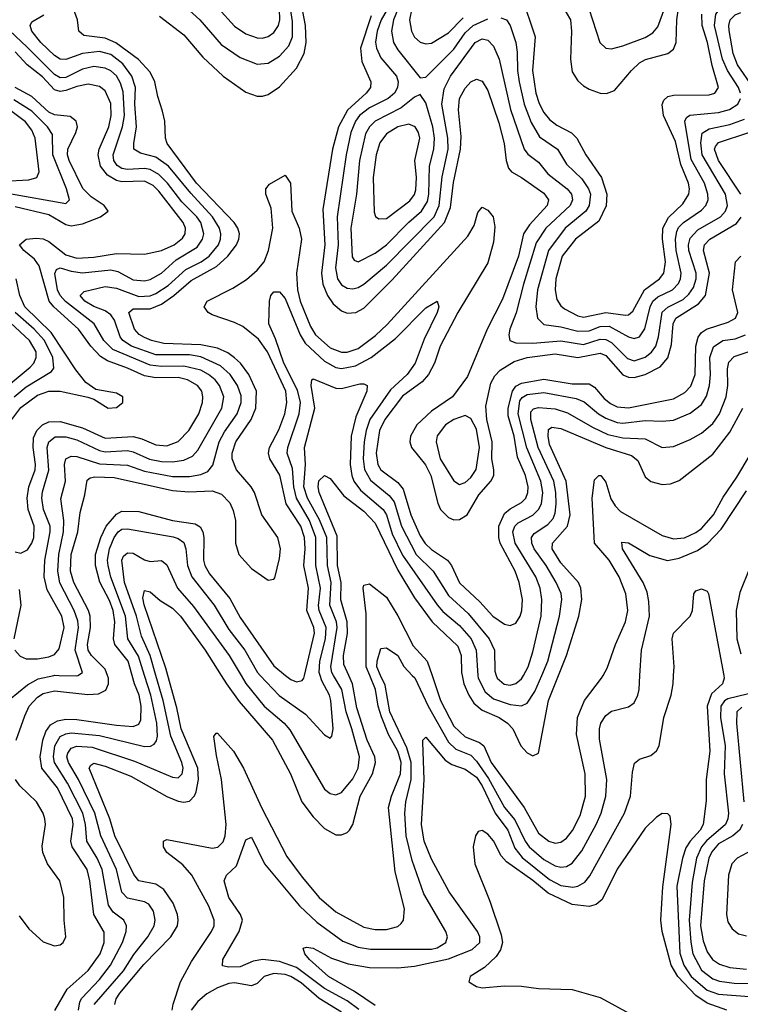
# Model space of a CAD drawing. Header units: inches. Extents: x 990535 to 1117859, y 769386 to 892122.
# Tile 164 of 256: x 1041386 to 1043948, y 848831 to 852331. Entities that reach past the tile are written whole.
import ezdxf

# ---------------------------------------------------------------- set-up
doc = ezdxf.new("R2010")
doc.units = ezdxf.units.IN
doc.header["$MEASUREMENT"] = 0
doc.layers.add('B0844', color=7, linetype='Continuous')
doc.layers.add('B0845', color=7, linetype='Continuous')

msp = doc.modelspace()

# ---------------------------------------------------------------- linework, layer by layer
at = {"layer": 'B0844', "color": 5}
for points, elevation in [([(1041294.3, 850000), (1041310, 849942), (1041330, 849904.4), (1041350, 849913.6), (1041414.2, 849965.8), (1041452.6, 849987.4), (1041507.8, 850000)], 2640), ([(1041373.6, 849770), (1041404.3, 849855.7), (1041420.5, 849890), (1041450, 849921.9), (1041470, 849935.1), (1041510, 849944.6), (1041628.5, 849931.5), (1041666.1, 849933.9), (1041692.6, 849947.4), (1041701.7, 849970), (1041701.9, 849990), (1041698.3, 850000)], 2620), ([(1041511.8, 848808.2), (1041555.6, 848884.4), (1041630, 848950.9), (1041672.1, 849010), (1041687.1, 849050), (1041687.2, 849087.2), (1041650.2, 849150), (1041636.1, 849270), (1041626.6, 849310), (1041572.4, 849390), (1041568.4, 849410), (1041576.1, 849470), (1041574.1, 849490), (1041520.6, 849600.6), (1041465.6, 849670), (1041458.8, 849710), (1041468.3, 849770), (1041479.6, 849800.4), (1041496.3, 849823.8), (1041521.4, 849838.6), (1041550, 849844.2), (1041590, 849843.5), (1041730, 849822.3), (1041790, 849818.7), (1041810, 849826), (1041817.6, 849842.4), (1041818.6, 849890), (1041810.8, 849930), (1041794.8, 849970), (1041786.4, 850000)], 2580), ([(1041596, 848810), (1041600.8, 848839.2), (1041607.4, 848852.6), (1041670, 848919.3), (1041708.8, 848970), (1041752, 849050), (1041765.3, 849090), (1041766.4, 849110), (1041757.2, 849130), (1041718.7, 849158.7), (1041702.5, 849182.5), (1041679.6, 849310), (1041661.5, 849350), (1041625.2, 849410), (1041620.1, 849470), (1041610.6, 849510), (1041556.9, 849616.9), (1041509.7, 849690), (1041506.2, 849710), (1041511, 849749), (1041530, 849782.1), (1041550, 849792.5), (1041570, 849795.4), (1041670, 849786.7), (1041830, 849746.7), (1041851.6, 849748.4), (1041864.5, 849755.5), (1041872.5, 849767.5), (1041875.7, 849784.3), (1041874.3, 849830), (1041853, 849930), (1041830.3, 850000)], 2560), ([(1041526.6, 850000), (1041590, 849998.1), (1041593.1, 850000)], 2640), ([(1041651.7, 848830), (1041755.4, 848950), (1041792.6, 849007.4), (1041842.4, 849070), (1041864.2, 849110), (1041867.9, 849130), (1041861.5, 849161.5), (1041846, 849186), (1041830, 849195.4), (1041770, 849207.7), (1041749.7, 849229.7), (1041730.5, 849310), (1041674.4, 849430), (1041653.2, 849510), (1041595.3, 849630), (1041559.4, 849690), (1041554.4, 849710), (1041557.1, 849722.9), (1041570, 849740.9), (1041590, 849747.7), (1041644.1, 849744.1), (1041795.1, 849695.1), (1041930, 849637.6), (1041950, 849635.7), (1041964.3, 849650), (1041967, 849670), (1041962.7, 849690), (1041924.2, 849784.2), (1041896.7, 849910), (1041870.7, 850000)], 2540), ([(1041724.5, 848830), (1041729.6, 848850), (1041741.9, 848870), (1041828, 848972), (1041923.9, 849070), (1041946.9, 849110), (1041950.3, 849130), (1041947.8, 849150), (1041932.1, 849190), (1041898.9, 849238.9), (1041870, 849257.6), (1041810, 849269.5), (1041791.6, 849291.6), (1041724.8, 849430), (1041707, 849490), (1041633.7, 849670), (1041638.8, 849681.2), (1041650, 849687.8), (1041690, 849677.6), (1041781, 849641), (1041910, 849569.7), (1041950, 849552.3), (1041970, 849549.2), (1041990, 849552.9), (1042007.9, 849572.1), (1042013.9, 849586.1), (1042022.4, 849630), (1042019.2, 849670), (1041960.4, 849810), (1041944.9, 849884.9), (1041912.6, 850000)], 2520), ([(1041928.1, 848810), (1041931.6, 848831.6), (1041957.6, 848910), (1041996.9, 848983.1), (1042068.7, 849090), (1042077.2, 849110), (1042077.6, 849130), (1042059.1, 849179.1), (1041998.3, 849290), (1041966.6, 849326.6), (1041909.9, 849370), (1041897.7, 849390), (1041897.4, 849410), (1041910, 849416.3), (1042070, 849385.9), (1042091.2, 849388.8), (1042110, 849408.5), (1042116.7, 849430), (1042119.8, 849470), (1042103.8, 849630), (1042085.4, 849714.6), (1042077, 849783), (1042085.1, 849794.9), (1042090, 849794), (1042146.2, 849730), (1042182, 849670), (1042245.7, 849530), (1042336.4, 849356.4), (1042390, 849282.8), (1042450.7, 849210), (1042510, 849159.3), (1042610, 849105.2), (1042650, 849096.8), (1042690, 849096.6), (1042730, 849106.7), (1042742.1, 849117.9), (1042750.7, 849130), (1042754.1, 849170), (1042721.6, 849301.6), (1042697.7, 849530), (1042707.5, 849570), (1042740.2, 849650), (1042742.7, 849690), (1042730.9, 849730), (1042697.4, 849790), (1042672.3, 849852.3), (1042660.7, 849890), (1042651.2, 849950), (1042630.8, 850000)], 2480), ([(1042102.7, 850000), (1042121.5, 849970), (1042167, 849907), (1042285.1, 849770), (1042348.8, 849650), (1042389.7, 849550), (1042430, 849496.6), (1042470, 849455.9), (1042510, 849433.6), (1042530, 849432.5), (1042550, 849441), (1042558.3, 849450), (1042570.6, 849469.4), (1042596.7, 849570), (1042640.4, 849650), (1042651, 849690), (1042648.6, 849710), (1042621.1, 849770), (1042584.2, 849884.2), (1042569.8, 849969.8), (1042556.2, 850000)], 2520), ([(1042591.7, 848811.7), (1042550, 848842.5), (1042470, 848887.2), (1042370, 848961.5), (1042310, 848982.4), (1042250.6, 848989.4), (1042216.6, 848983.4), (1042170, 848964.4), (1042130, 848962.1), (1042107.5, 848967.5), (1042108.7, 848990), (1042166.7, 849090), (1042178.5, 849130), (1042171.8, 849150), (1042129.9, 849210), (1042113.5, 849270), (1042121.3, 849290), (1042156.9, 849323.1), (1042190, 849415.5), (1042210, 849424.4), (1042256.8, 849330), (1042380.9, 849180.9), (1042442.7, 849122.7), (1042535.2, 849055.2), (1042590, 849034.1), (1042633, 849027), (1042850, 849027.1), (1042870, 849031), (1042900.8, 849050), (1042906.7, 849070), (1042901.1, 849090), (1042822.8, 849222.8), (1042781.9, 849341.9), (1042760.1, 849430), (1042755.2, 849510), (1042759.5, 849550), (1042778.2, 849630), (1042778, 849690), (1042762, 849742), (1042701.6, 849870), (1042684.9, 849964.9), (1042669.3, 850000)], 2460), ([(1042173.1, 850000), (1042190.6, 849970.6), (1042255.8, 849890), (1042326.5, 849830), (1042346.7, 849806.7), (1042470, 849595.4), (1042490, 849579.4), (1042510, 849575.3), (1042530, 849583.9), (1042570, 849632.5), (1042589.9, 849670), (1042593.7, 849710), (1042567.5, 849810), (1042546.7, 849870), (1042531.8, 849950), (1042502.3, 850000)], 2540), ([(1042240.9, 850000), (1042308.2, 849928.2), (1042402.3, 849862.3), (1042470, 849788), (1042490, 849776.4), (1042496.3, 849783.7), (1042500.6, 849810), (1042492.8, 849910), (1042488.2, 849930), (1042460.6, 849980.6), (1042454.3, 850000)], 2560), ([(1042331.4, 850000), (1042350, 849985), (1042370, 849977.3), (1042390, 849981.2), (1042396.2, 849990), (1042398.7, 850000)], 2580), ([(1042650, 848825.9), (1042576.2, 848876.2), (1042484.5, 848930), (1042417.1, 848990), (1042400.4, 849010), (1042394, 849030), (1042405.7, 849034.3), (1042430, 849030.2), (1042494.9, 848994.9), (1042554.3, 848974.3), (1042630, 848961.5), (1042730, 848960.1), (1042790, 848966.6), (1042910, 848992.4), (1042995.1, 849024.9), (1043021.8, 849050), (1043022.2, 849070), (1043013.6, 849090), (1042913, 849230), (1042850, 849347.1), (1042824, 849410), (1042814.7, 849470), (1042824.6, 849630), (1042818.9, 849761.1), (1042819.7, 849770), (1042830, 849780.3), (1042898.2, 849698.2), (1042923, 849683), (1042970, 849666.8), (1043010, 849637.6), (1043030, 849607.2), (1043076.5, 849510), (1043121, 849450), (1043145.9, 849385.9), (1043172.4, 849352.4), (1043270, 849274), (1043310, 849252.4), (1043352.8, 849247.2), (1043370, 849250.1), (1043395.2, 849264.8), (1043412.9, 849287.1), (1043536.4, 849510), (1043557.1, 849570), (1043564.2, 849655.8), (1043572, 849688), (1043590, 849702.2), (1043630, 849714.5), (1043650, 849731.3), (1043659.9, 849750), (1043676.2, 849850), (1043702.2, 849930), (1043708.8, 849970), (1043710.5, 850000)], 2440), ([(1042782, 850000), (1042790.8, 849990.8), (1042838.7, 849890), (1042910, 849762.5), (1042937, 849737), (1042990, 849715.7), (1043010, 849695.3), (1043053, 849633), (1043110, 849530.1), (1043145.9, 849485.9), (1043183.2, 849410), (1043197.5, 849390), (1043250, 849345.9), (1043290, 849322.6), (1043310, 849318.6), (1043330, 849320.7), (1043350, 849332.2), (1043384.4, 849375.6), (1043436, 849470), (1043453.6, 849510), (1043470.3, 849570), (1043473.9, 849630), (1043446.8, 849773.2), (1043447.3, 849810), (1043452.6, 849830), (1043470, 849857.5), (1043490, 849872.4), (1043550, 849888), (1043570, 849902.6), (1043584.1, 849930), (1043588.2, 849950), (1043591, 850000)], 2460), ([(1042852, 850000), (1042881.9, 849910), (1042930, 849819.2), (1042970, 849781), (1043021, 849761), (1043036.3, 849750), (1043062.6, 849690), (1043179.6, 849530), (1043230, 849439.3), (1043267.1, 849410), (1043290, 849403.3), (1043310, 849407), (1043330, 849421.3), (1043351.5, 849448.5), (1043378.3, 849501.7), (1043397.5, 849570), (1043396.6, 849650), (1043365.9, 849790), (1043369, 849850), (1043394.3, 849910), (1043454.4, 849990), (1043460.2, 850000)], 2480), ([(1042958.8, 850000), (1042965.1, 849970), (1042982.5, 849930), (1043001.2, 849901.2), (1043030, 849876.2), (1043090.2, 849850.2), (1043120.8, 849830), (1043139.4, 849810), (1043167.8, 849750), (1043190, 849724.1), (1043210, 849713.7), (1043230, 849723.6), (1043265.8, 849910), (1043301.9, 850000)], 2520), ([(1043014.9, 850000), (1043015.5, 849990), (1043040.8, 849940.8), (1043070, 849916.6), (1043130, 849896.6), (1043170, 849892), (1043190, 849901.5), (1043217.6, 849942.4), (1043242.4, 850000)], 2540), ([(1043080.3, 850000), (1043083.9, 849990), (1043109, 849969), (1043130, 849965.6), (1043150, 849970.6), (1043170, 849987.4), (1043177.1, 850000)], 2560), ([(1043889, 850000), (1043890.9, 849990), (1043884.7, 849970), (1043845.3, 849934.7), (1043829.7, 849890), (1043839.9, 849730), (1043826.9, 849630), (1043825.9, 849554.1), (1043815.6, 849470), (1043805.4, 849450), (1043769.3, 849410.7), (1043753.7, 849386.3), (1043741.8, 849350), (1043722.3, 849250), (1043732.9, 849012.9), (1043746.9, 848970), (1043772.7, 848930), (1043830, 848880.9), (1043870, 848866.6), (1043978.9, 848858.9)], 2440), ([(1044040.8, 849950), (1043903.5, 849916.5), (1043891, 849909), (1043878.7, 849890), (1043877.8, 849850), (1043893.4, 849750), (1043889.8, 849649.8), (1043905.3, 849510), (1043903.9, 849490), (1043894.6, 849470), (1043828, 849412), (1043809.3, 849390), (1043791.5, 849350), (1043776.1, 849263.9), (1043765.4, 849130), (1043771.4, 849051.4), (1043779.6, 849010), (1043810, 848952.5), (1043850, 848921.3), (1043873.3, 848913.3), (1043926.2, 848906.2), (1044044.5, 848904.5)], 2460), ([(1043953.2, 849886.8), (1043935.9, 849870), (1043934.4, 849830), (1043960.4, 849550)], 2480), ([(1041384.6, 849144.6), (1041419.2, 849099.2), (1041470, 849053.2), (1041510, 849038.6), (1041530, 849042.2), (1041540.7, 849050), (1041550.8, 849070), (1041544.4, 849130), (1041543.4, 849210), (1041528.6, 849270), (1041484.8, 849330), (1041468.4, 849370), (1041466.9, 849393.1), (1041478.3, 849470), (1041476.1, 849490), (1041469.6, 849510), (1041445.9, 849550), (1041387, 849607), (1041372, 849630)], 2620), ([(1043899.7, 848810), (1043830, 848835.2), (1043790, 848861.9), (1043725.8, 848930), (1043702.3, 848970), (1043669.6, 849090), (1043665.2, 849130), (1043671.8, 849248.2), (1043702.4, 849470), (1043698.9, 849498.9), (1043690, 849508.2), (1043670, 849508.8), (1043650, 849495.6), (1043610, 849456.5), (1043510, 849311.1), (1043456.5, 849203.5), (1043435, 849185), (1043410, 849178), (1043350, 849185.7), (1043265.3, 849225.3), (1043210, 849270.6), (1043116.8, 849336.8), (1043097.9, 849357.9), (1043070, 849411.6), (1043050, 849436), (1043030, 849448.4), (1043015.6, 849444.4), (1043006, 849430), (1042998.7, 849390), (1043004.5, 849330), (1043057.2, 849197.2), (1043098, 849078), (1043102.2, 849050), (1043095.6, 849024.4), (1043079.6, 849000.4), (1043038.1, 848961.9), (1042987.8, 848930), (1042982.4, 848910), (1043010, 848893.5), (1043030, 848889.3), (1043110, 848896.1), (1043170, 848895.2), (1043230, 848887), (1043350, 848882.8), (1043450, 848854.8), (1043556.8, 848796.8)], 2420), ([(1043956.1, 849470), (1043944.6, 849450), (1043921.3, 849430), (1043870, 849400.7), (1043846.9, 849373.1), (1043836.4, 849350), (1043819.4, 849270), (1043805.8, 849110), (1043816.3, 849056.3), (1043830, 849017.4), (1043849.5, 848989.5), (1043873.2, 848973.2), (1043910, 848961.4), (1043970, 848955)], 2480), ([(1043990, 849378.5), (1043936.7, 849350), (1043917.3, 849330), (1043906, 849290), (1043898.7, 849150), (1043904, 849124), (1043918.9, 849098.9), (1043941.7, 849081.7), (1043970, 849074.3)], 2520), ([(1042530, 848802.1), (1042451.3, 848851.3), (1042386.9, 848906.9), (1042350, 848929.3), (1042330, 848936.3), (1042290, 848940.6), (1042255.6, 848930), (1042230, 848905), (1042210, 848895.8), (1042150, 848906.5), (1042130, 848904.4), (1042090, 848889.5), (1042052.1, 848867.9), (1042019.2, 848840.8), (1041996.4, 848810)], 2480)]:
    msp.add_lwpolyline(points, dxfattribs=dict(at, elevation=elevation))
at = {"layer": 'B0845', "color": 5}
for points, elevation in [([(1041890, 852454.5), (1042026.9, 852330), (1042102.3, 852242.3), (1042170, 852196.4), (1042230, 852172.6), (1042270, 852176), (1042310, 852200.6), (1042342.7, 852237.3), (1042355.6, 852270), (1042355.9, 852324.1), (1042349.2, 852370)], 2640), ([(1042751.7, 852470), (1042671.5, 852330), (1042657, 852290), (1042651.2, 852251.2), (1042654.4, 852230), (1042670, 852195.6), (1042725.8, 852130), (1042731.8, 852110), (1042729.7, 852090), (1042718.7, 852070), (1042695.6, 852050), (1042630, 852016.8), (1042594.7, 851990), (1042579.8, 851970), (1042563.1, 851930), (1042546.6, 851850), (1042515.1, 851630), (1042518.1, 851530), (1042508.8, 851448.8), (1042515.6, 851410), (1042530, 851388.1), (1042550, 851376.6), (1042570, 851374), (1042590, 851379), (1042610, 851390.5), (1042690, 851458.1), (1042859.5, 851630), (1042877.6, 851670), (1042888.1, 851771.8), (1042909.5, 851870), (1042908.6, 851910), (1042886.9, 852030), (1042894.8, 852085.2), (1042917.6, 852130), (1043005.7, 852250), (1043030, 852262.8), (1043050, 852258), (1043070, 852236), (1043090.9, 852190.9), (1043130.9, 852010.9), (1043180.1, 851870), (1043192.3, 851852.3), (1043230, 851824), (1043263.1, 851783.1), (1043332.9, 851730), (1043347.6, 851710), (1043351.5, 851690), (1043342.8, 851670), (1043256.5, 851590), (1043222.6, 851537.4), (1043177.1, 851390), (1043151.3, 851288.7), (1043128.8, 851230), (1043124.7, 851210), (1043128.7, 851190), (1043150, 851181.8), (1043210, 851180.9), (1043310, 851189.3), (1043390, 851176), (1043450, 851194.5), (1043470, 851194.1), (1043490, 851183.4), (1043546.5, 851126.5), (1043570, 851118.1), (1043610, 851130.8), (1043631.6, 851148.4), (1043647.2, 851170), (1043657.1, 851202.9), (1043670, 851290.5), (1043690, 851308.9), (1043744.4, 851335.6), (1043765.3, 851354.7), (1043781.7, 851378.3), (1043791.1, 851410), (1043791.2, 851430), (1043764.7, 851510), (1043763.9, 851530), (1043770, 851553.9), (1043796.8, 851583.2), (1043877.3, 851630), (1043895.7, 851650), (1043902.5, 851670), (1043894.9, 851710), (1043812.3, 851850), (1043807.1, 851892.9), (1043812.7, 851927.3), (1043836.7, 851943.3), (1043910, 851958), (1043962.4, 851977.6)], 2640), ([(1043170, 852415.2), (1043218.5, 852270), (1043209.3, 852150), (1043221.1, 852070), (1043232.9, 852032.9), (1043250, 852000.7), (1043270, 851975.8), (1043296, 851956), (1043348.2, 851928.2), (1043366.9, 851910), (1043398.8, 851850), (1043454, 851770), (1043473.9, 851710), (1043471.2, 851668.8), (1043445, 851615), (1043361.8, 851550), (1043314.4, 851490), (1043291.8, 851410), (1043289.8, 851370), (1043296.2, 851336.2), (1043310, 851313.9), (1043323.1, 851303.1), (1043370, 851277.9), (1043390, 851272.9), (1043470, 851289.8), (1043539.3, 851280.7), (1043550, 851282.1), (1043565.7, 851294.3), (1043607.2, 851370), (1043660.3, 851410), (1043675.7, 851430), (1043681.6, 851470), (1043670.9, 851550), (1043672.8, 851590), (1043692.6, 851627.4), (1043743.4, 851676.6), (1043764.6, 851710), (1043767, 851730), (1043763.1, 851750), (1043735.8, 851815.8), (1043717.3, 851897.3), (1043674.9, 851990), (1043670.3, 852029.7), (1043675.8, 852044.2), (1043690, 852057.5), (1043710, 852062.2), (1043836.8, 852063.2), (1043857.1, 852070), (1043870.7, 852089.3), (1043847.9, 852167.9), (1043831.6, 852250), (1043812.3, 852310), (1043811.3, 852350)], 2680), ([(1041698.3, 850000), (1041690, 850022.4), (1041641.7, 850070), (1041630, 850090), (1041627.8, 850110), (1041637.8, 850170), (1041637.5, 850210), (1041631.5, 850230), (1041578.4, 850330), (1041566.9, 850370), (1041569.7, 850430), (1041592.8, 850510), (1041601.5, 850578.5), (1041618.1, 850641.9), (1041625.9, 850694.1), (1041637.5, 850702.5), (1041653.8, 850706.2), (1041722.8, 850702.8), (1041930, 850656.7), (1041987.1, 850652.9), (1042070, 850655.6), (1042103.8, 850643.8), (1042132.9, 850612.9), (1042145.7, 850585.7), (1042153.6, 850550), (1042153.5, 850470), (1042165.7, 850430), (1042210, 850379.8), (1042270, 850338.5), (1042290, 850341.7), (1042292.8, 850347.2), (1042310, 850415.3), (1042313.4, 850450), (1042303.5, 850490), (1042246.8, 850570), (1042220.7, 850650), (1042208.8, 850670), (1042156.7, 850730), (1042141.6, 850770), (1042141.9, 850790), (1042155.1, 850830), (1042209.3, 850910), (1042226.3, 850950), (1042228.2, 851010), (1042201.4, 851070), (1042170.7, 851110), (1042150, 851128.9), (1042126, 851146), (1042090, 851162.6), (1042030, 851175.1), (1041899.1, 851179.1), (1041854.6, 851190), (1041830, 851201.2), (1041811.7, 851211.7), (1041795.1, 851230), (1041774.3, 851290), (1041790, 851302.8), (1041850, 851302.3), (1041890, 851319.9), (1041934.1, 851350), (1041996.2, 851403.8), (1042086.3, 851453.7), (1042125.7, 851490), (1042156.9, 851530), (1042165.9, 851550), (1042168.2, 851570), (1042162.3, 851590), (1042148.2, 851610), (1042015.1, 851750), (1041910.5, 851890), (1041904.7, 851910), (1041902.2, 851970), (1041894.4, 852005.6), (1041877.3, 852057.3), (1041867.2, 852110), (1041850, 852144.7), (1041808.6, 852188.6), (1041728.6, 852248.6), (1041690, 852264.7), (1041614.9, 852274.9), (1041596.8, 852290), (1041591.4, 852330), (1041570, 852392)], 2620), ([(1041882.8, 852342.8), (1041970, 852276.4), (1042037.4, 852197.4), (1042110, 852129.6), (1042190, 852073.2), (1042230, 852058.8), (1042250, 852058.4), (1042270, 852064.6), (1042310, 852092.5), (1042370, 852158.2), (1042397.8, 852210), (1042404.1, 852250), (1042402.5, 852310), (1042384.7, 852404.7)], 2620), ([(1043298.4, 852410), (1043343.7, 852330), (1043348, 852290), (1043343.7, 852190), (1043350, 852145.7), (1043370, 852112.9), (1043390, 852095.7), (1043410, 852083.6), (1043450, 852070.1), (1043471.7, 852068.3), (1043500.7, 852079.3), (1043560.6, 852150), (1043590, 852177.3), (1043611.1, 852188.9), (1043689.9, 852210.1), (1043710, 852225.7), (1043720.1, 852250), (1043722.1, 852330), (1043728.1, 852370)], 2720), ([(1043409.2, 852370), (1043448.6, 852250), (1043470, 852229.1), (1043490, 852226.7), (1043530, 852237.6), (1043610, 852267.4), (1043636.3, 852283.7), (1043654.1, 852305.9), (1043692.3, 852410)], 2740), ([(1043949, 852070), (1043941.9, 852090), (1043902.1, 852150), (1043884.5, 852190), (1043856.3, 852310), (1043860.3, 852350), (1043882.5, 852377.5), (1043930, 852401.5), (1043970, 852408.8)], 2660), ([(1041593.1, 850000), (1041609.8, 850010), (1041584.1, 850090), (1041594.9, 850170), (1041593.4, 850193.4), (1041579.8, 850230), (1041528.9, 850328.9), (1041521.9, 850370), (1041525.6, 850430), (1041542.6, 850510), (1041542.8, 850550), (1041532.8, 850627.2), (1041548.9, 850690), (1041546.2, 850750), (1041550.7, 850769.3), (1041570, 850778.9), (1041590, 850778.3), (1041670, 850751.9), (1041770, 850747.5), (1041830, 850725.7), (1041930, 850706.6), (1041990, 850707), (1042030, 850713.9), (1042055, 850725), (1042073.2, 850746.8), (1042095, 850830), (1042114.1, 850865.9), (1042159.2, 850930), (1042173.4, 850970), (1042173.3, 850993.3), (1042161.2, 851030), (1042134.8, 851070), (1042100.2, 851100.2), (1042030, 851132.7), (1041990, 851138.9), (1041870, 851139.9), (1041784, 851170), (1041753.3, 851190), (1041743.5, 851203.5), (1041722.9, 851262.9), (1041710, 851282.1), (1041690, 851296.2), (1041650, 851311.1), (1041617.9, 851330), (1041601.5, 851350), (1041615.8, 851364.2), (1041690, 851382.4), (1041730, 851376.2), (1041810, 851347), (1041850, 851348.6), (1041870, 851356.8), (1041914, 851386), (1041977.1, 851442.9), (1042031.2, 851470), (1042060.1, 851490), (1042092.8, 851530), (1042100.4, 851550), (1042101.7, 851570), (1042096.2, 851590), (1042071.6, 851630), (1041994.2, 851714.2), (1041915.5, 851810), (1041870, 851842.3), (1041815.8, 851855.8), (1041792.7, 851870), (1041791.8, 851890), (1041801.8, 851950), (1041796.3, 852030), (1041797.6, 852090), (1041784.6, 852130), (1041753.3, 852173.3), (1041710, 852206.9), (1041670, 852217.2), (1041609.8, 852210.2), (1041550, 852189.6), (1041530, 852190.8), (1041510, 852203.8), (1041462.2, 852250), (1041429.9, 852290), (1041424.2, 852310), (1041430, 852322.7), (1041472.1, 852347.9)], 2640), ([(1042091.5, 852371.5), (1042150, 852307.9), (1042190, 852280.6), (1042230, 852266.1), (1042250, 852265.6), (1042270, 852271.5), (1042290, 852285.4), (1042305.8, 852310), (1042311.2, 852330), (1042310, 852368)], 2660), ([(1042732, 852370), (1042715, 852330), (1042707.5, 852290), (1042714.9, 852250), (1042730, 852223.4), (1042810, 852124.2), (1042830, 852126.3), (1042930, 852226.2), (1042970, 852283.7), (1042998.5, 852310), (1043050, 852334.2)], 2660), ([(1042780.1, 852370), (1042771.5, 852330), (1042778.5, 852290), (1042790, 852268.9), (1042810, 852250.7), (1042830, 852244.5), (1042850, 852247.5), (1042910, 852283.5), (1042963.1, 852336.8)], 2680), ([(1043993, 852090), (1043938.2, 852170), (1043921.8, 852210), (1043907.7, 852292.3), (1043906.6, 852310), (1043912, 852330), (1043930, 852347.6), (1043950, 852355.7)], 2640), ([(1041369.7, 850089.7), (1041387.9, 850067.9), (1041410, 850058.6), (1041450, 850058.5), (1041490, 850065.9), (1041510, 850074.2), (1041526.3, 850093.7), (1041544, 850170), (1041535.9, 850210), (1041484.2, 850304.2), (1041473, 850350), (1041475.7, 850410), (1041495.1, 850510), (1041495, 850530), (1041470.9, 850590), (1041464.9, 850630), (1041467.5, 850652.5), (1041490.2, 850729.8), (1041484.5, 850810), (1041490.4, 850830), (1041512.7, 850847.3), (1041550, 850847.8), (1041590, 850836.6), (1041670, 850798.7), (1041690, 850794.6), (1041770, 850799.1), (1041790, 850795.1), (1041848.4, 850768.4), (1041890, 850760), (1041930, 850759.1), (1041970, 850765.1), (1042000.5, 850779.5), (1042019.4, 850800.6), (1042104.9, 850950), (1042111.6, 850990), (1042096.3, 851030), (1042081.2, 851050), (1042057.8, 851070), (1042030, 851085.1), (1041970, 851099.6), (1041890, 851098), (1041850, 851102.7), (1041718.1, 851158.1), (1041685.9, 851190), (1041650.8, 851250), (1041548.7, 851328.7), (1041530.5, 851350), (1041521, 851370), (1041511.1, 851428.9), (1041517.4, 851442.6), (1041530, 851448.7), (1041570, 851436.2), (1041610, 851430.6), (1041710, 851441.1), (1041735.3, 851435.3), (1041790, 851405.7), (1041830, 851402.9), (1041850, 851407.7), (1041890, 851430.1), (1041943.2, 851476.8), (1042017.7, 851522.3), (1042036.8, 851550), (1042040.4, 851570), (1042030.2, 851610), (1042015.6, 851630), (1041963.1, 851683.1), (1041912.2, 851750), (1041880.7, 851780.7), (1041850, 851798.3), (1041830, 851802), (1041770, 851798.2), (1041750, 851802), (1041732.7, 851812.7), (1041721, 851830), (1041718.5, 851850), (1041752.2, 851950), (1041758.6, 851990), (1041754.3, 852074.3), (1041745.3, 852105.3), (1041730, 852130.7), (1041710, 852148.4), (1041690, 852158.6), (1041650, 852164.8), (1041610, 852154.5), (1041550, 852124.8), (1041530, 852123.9), (1041510, 852136), (1041413.5, 852233.5), (1041308.9, 852330)], 2660), ([(1042636.1, 852343.9), (1042598.3, 852230), (1042602, 852182), (1042634.1, 852110), (1042632.9, 852090), (1042618, 852070), (1042551, 852009), (1042520, 851950), (1042498.5, 851870), (1042464, 851656), (1042471.5, 851530), (1042459.3, 851430), (1042464.1, 851390), (1042480.5, 851350), (1042500.9, 851320.9), (1042530, 851296), (1042550, 851287.6), (1042581.7, 851290), (1042610, 851305.3), (1042710, 851406.5), (1042896.1, 851610), (1042917.2, 851662.8), (1042928.2, 851751.8), (1042953, 851870), (1042955.1, 851915.1), (1042946.3, 852010), (1042949.9, 852050), (1042970, 852087.5), (1042990, 852110.2), (1043010, 852119.3), (1043030, 852112.1), (1043050, 852079.2), (1043090, 851964.5), (1043108.8, 851890), (1043115.6, 851830), (1043123.4, 851803.4), (1043134, 851790), (1043170.3, 851770.3), (1043250, 851713.8), (1043266, 851690), (1043261.8, 851670), (1043198.3, 851601.7), (1043177.2, 851570), (1043159.3, 851490), (1043103, 851337), (1043047.5, 851230), (1042977.6, 851062.4), (1042924.8, 850990), (1042850, 850938.9), (1042798, 850890), (1042776, 850850), (1042773, 850830), (1042778.5, 850810), (1042828.6, 850748.6), (1042847.7, 850710), (1042872.3, 850612.3), (1042882.4, 850590), (1042910, 850561.3), (1042930, 850553.3), (1042950, 850554), (1042976.9, 850570), (1043018.2, 850641.8), (1043061.3, 850690), (1043071.3, 850710), (1043072, 850730), (1043064.2, 850770), (1043065.8, 850830), (1043047.3, 850910), (1043043.6, 850956.4), (1043061, 851039), (1043075.5, 851064.5), (1043094.7, 851085.3), (1043144.1, 851115.9), (1043190, 851129.4), (1043290, 851143.3), (1043370, 851129.4), (1043450, 851145.2), (1043470, 851137.2), (1043530, 851067.8), (1043550, 851059.5), (1043570, 851058.2), (1043610, 851068.9), (1043663.3, 851096.7), (1043690, 851128.4), (1043703.4, 851176.6), (1043708.8, 851250), (1043718.9, 851270), (1043799.2, 851320.8), (1043823.5, 851350), (1043838.2, 851430), (1043816.6, 851510), (1043821, 851530), (1043839.2, 851550), (1043934.1, 851605.9), (1043950.9, 851629.1)], 2620), ([(1043097.1, 852337.1), (1043117.2, 852330), (1043130.1, 852310.1), (1043150.4, 852250), (1043155.1, 852215.1), (1043155.3, 852150), (1043161.4, 852110), (1043179.7, 852030), (1043204.8, 851964.8), (1043234.5, 851914.5), (1043298.4, 851870), (1043330, 851817.4), (1043385, 851765), (1043407.8, 851730), (1043414.8, 851710), (1043410.7, 851670), (1043398.6, 851650), (1043325, 851590), (1043265.5, 851510), (1043227.2, 851370), (1043221.2, 851310), (1043226.4, 851270), (1043250, 851247.5), (1043310, 851239.1), (1043370, 851223.5), (1043410, 851225), (1043450, 851240.4), (1043481.6, 851241.6), (1043550, 851203.7), (1043570, 851197.4), (1043590, 851203.4), (1043608.6, 851231.4), (1043627.1, 851310), (1043636.9, 851330), (1043654.3, 851345.7), (1043707.1, 851370), (1043727.5, 851392.5), (1043735.5, 851410), (1043737.5, 851430), (1043719.5, 851510), (1043717.2, 851550), (1043722.4, 851577.6), (1043728.5, 851591.5), (1043745.6, 851610), (1043810, 851653.3), (1043825.6, 851670), (1043833.3, 851690), (1043832.5, 851710), (1043819.9, 851750), (1043773.5, 851833.5), (1043750.4, 851970), (1043756.4, 851983.6), (1043768.3, 851991.7), (1043870, 852000.9), (1043909, 852011), (1043938.4, 852030), (1043948.8, 852050)], 2660), ([(1041370, 850439.5), (1041390, 850434.8), (1041413.7, 850446.3), (1041429.9, 850470.1), (1041436.6, 850490), (1041437.6, 850530), (1041416.7, 850590), (1041413.1, 850630), (1041419, 850670), (1041441.6, 850730), (1041442.9, 850750), (1041433.9, 850810), (1041436.1, 850843.9), (1041447.7, 850870), (1041467.5, 850890), (1041490, 850901.7), (1041530, 850902.7), (1041610, 850880), (1041690, 850843.3), (1041790, 850848.7), (1041820.9, 850840.9), (1041870, 850819.9), (1041910, 850816.4), (1041950, 850830.9), (1041987.4, 850870), (1042022.8, 850930), (1042036.2, 850970), (1042037.5, 850990), (1042033.6, 851010), (1042018.3, 851030), (1041982.6, 851050), (1041950, 851058.3), (1041870, 851058), (1041830, 851065), (1041770, 851092.5), (1041698, 851118), (1041673.2, 851133.2), (1041639.5, 851170), (1041596, 851230), (1041507.7, 851310), (1041491.5, 851330), (1041456, 851456), (1041439.4, 851479.4), (1041400.9, 851510), (1041385.8, 851530), (1041409.9, 851550.1), (1041445.4, 851554.6), (1041470, 851551.8), (1041490, 851542.4), (1041550, 851494.4), (1041590, 851482.6), (1041650, 851486.2), (1041730, 851499.7), (1041830, 851496.9), (1041890, 851510.4), (1041935, 851530), (1041965.5, 851554.5), (1041974.6, 851570), (1041975.6, 851590), (1041967.3, 851610), (1041881.5, 851721.5), (1041861.1, 851741.1), (1041830, 851756.1), (1041750, 851754), (1041730, 851758.5), (1041698.2, 851778.2), (1041673.8, 851810), (1041665.1, 851850), (1041669.4, 851870), (1041702.9, 851950), (1041711.7, 851990), (1041710, 852032.2), (1041690, 852077.6), (1041670, 852093.4), (1041630, 852101.5), (1041590, 852093.8), (1041550, 852078.4), (1041530, 852075.1), (1041510, 852080.8), (1041467.1, 852127.1), (1041413.5, 852170), (1041370, 852216.7)], 2680), ([(1041370, 851667.2), (1041490, 851638), (1041550, 851603.2), (1041570, 851597.9), (1041610, 851605.2), (1041674, 851630), (1041701, 851650), (1041686.6, 851670), (1041640.5, 851700.5), (1041610.7, 851730.7), (1041561.8, 851830), (1041556.3, 851850), (1041557, 851870), (1041586.2, 851930), (1041591.4, 851950), (1041587, 851970), (1041566.3, 851986.3), (1041510, 851993), (1041490, 852001.8), (1041430, 852057.7), (1041370, 852089.9)], 2720), ([(1041350, 851712.8), (1041550, 851677.4), (1041563.2, 851690), (1041552.4, 851730), (1041504.8, 851850), (1041503, 851923), (1041485.3, 851950), (1041430, 852005.5), (1041365.4, 852045.4)], 2740), ([(1041330, 851756.9), (1041419.1, 851760.9), (1041446.8, 851770), (1041455.8, 851790), (1041441.2, 851910), (1041430, 851938.3), (1041407.5, 851967.5), (1041350, 852009.7)], 2760), ([(1043949.9, 851710), (1043870.2, 851830), (1043856.3, 851870), (1043859.7, 851880.3), (1043870, 851893.6), (1043978.5, 851930)], 2620), ([(1042398.7, 850000), (1042434.7, 850150), (1042432.3, 850170), (1042407, 850230), (1042413.2, 850310), (1042396.2, 850390), (1042401.2, 850450), (1042398.7, 850490), (1042386.2, 850530), (1042333.9, 850610), (1042311.3, 850711.3), (1042275.5, 850770), (1042270.3, 850790), (1042274.5, 850810), (1042307.2, 850872.8), (1042329.4, 850930), (1042336.5, 850970), (1042332.7, 851010), (1042266.7, 851150), (1042234.7, 851194.7), (1042179.7, 851239.7), (1042150, 851254.3), (1042070, 851281.6), (1042056.4, 851290), (1042042, 851310), (1042053.3, 851330), (1042143.8, 851376.2), (1042193, 851407), (1042230, 851440.1), (1042254.9, 851470), (1042271.3, 851510), (1042286.4, 851590), (1042280.8, 851660.8), (1042261.3, 851710), (1042260.9, 851730), (1042273.8, 851746.2), (1042330, 851778), (1042348.7, 851750), (1042354.3, 851650), (1042380, 851590), (1042388.2, 851550), (1042370.3, 851430), (1042373.8, 851370), (1042383.2, 851330), (1042419.5, 851239.5), (1042437.9, 851210), (1042490, 851164), (1042530, 851148.9), (1042550, 851148.6), (1042590, 851161.9), (1042651.4, 851208.6), (1042692.7, 851247.3), (1042978.9, 851561.1), (1043001.3, 851598.7), (1043014.9, 851645.1), (1043030, 851664), (1043050, 851653.2), (1043069.5, 851629.5), (1043074.8, 851594.8), (1043070, 851539.3), (1043050, 851466), (1042944.3, 851290), (1042881.5, 851170), (1042861.3, 851110), (1042839.7, 851070), (1042816.8, 851043.2), (1042747.4, 850992.6), (1042684, 850910), (1042665.2, 850870), (1042653.9, 850790), (1042659.4, 850750), (1042670.5, 850730.5), (1042730, 850685.1), (1042750, 850662.2), (1042776.7, 850570), (1042810, 850496.4), (1042828.2, 850468.2), (1042850, 850447.3), (1042906.7, 850410), (1042920.9, 850390), (1042950, 850329.1), (1043021.9, 850261.9), (1043068.2, 850210), (1043110, 850181.9), (1043130, 850177.3), (1043150, 850185.8), (1043165.2, 850210), (1043171.5, 850230), (1043173.9, 850270), (1043161.9, 850330), (1043148, 850370), (1043094.6, 850470), (1043089.4, 850490), (1043090, 850530), (1043110, 850575.5), (1043130, 850592.1), (1043170, 850614.2), (1043185.5, 850630), (1043193, 850650), (1043193.8, 850670), (1043183.7, 850710), (1043155.7, 850775.7), (1043143.7, 850850), (1043122.4, 850922.4), (1043122.4, 850950), (1043138, 851010), (1043150, 851028), (1043170, 851038.9), (1043250, 851053.3), (1043350, 851036.3), (1043410, 851035.8), (1043430, 851024.4), (1043464, 850984), (1043486.1, 850966.1), (1043510, 850954.8), (1043550, 850950.6), (1043710, 850983.2), (1043750, 851005.7), (1043771.5, 851028.5), (1043787.1, 851070), (1043789.3, 851170), (1043798, 851202), (1043810, 851218.8), (1043827, 851230), (1043905.1, 851254.9), (1043930.8, 851270), (1043938.4, 851290), (1043920.4, 851370), (1043930.2, 851469.8), (1043949.4, 851490)], 2580), ([(1041358, 850910), (1041390, 850952.6), (1041450, 850996.2), (1041490, 851010.3), (1041530.3, 851010.3), (1041628.6, 850988.6), (1041650, 850981.5), (1041701.1, 850950), (1041730, 850951.9), (1041752.5, 850970), (1041753.3, 850990), (1041730, 851003.1), (1041656.6, 851016.6), (1041621.3, 851041.3), (1041586, 851086), (1041498.4, 851218.4), (1041404.5, 851310), (1041386.7, 851350), (1041373.8, 851410)], 2720), ([(1042454.3, 850000), (1042451, 850010), (1042453.2, 850050), (1042473.1, 850130), (1042476.2, 850170), (1042451.3, 850230), (1042448.3, 850248.3), (1042455.2, 850310), (1042438.5, 850390), (1042439.2, 850490), (1042417.1, 850550), (1042370.3, 850630.3), (1042360.5, 850670), (1042355.6, 850735.6), (1042337.5, 850790), (1042339.6, 850810), (1042380.1, 850930), (1042384.1, 850970), (1042373.7, 851013.7), (1042324.9, 851110), (1042296.2, 851196.2), (1042272.5, 851250), (1042273.8, 851330), (1042279.1, 851350), (1042290, 851363.7), (1042310, 851363.6), (1042330, 851339.1), (1042383.1, 851210), (1042401.1, 851181.1), (1042470, 851116.3), (1042510, 851094.5), (1042530, 851090.3), (1042579.6, 851100.4), (1042635.4, 851130), (1042722.4, 851197.6), (1042830, 851306.5), (1042870.4, 851330), (1042876.3, 851310), (1042870.2, 851290.2), (1042824.6, 851195.4), (1042792.1, 851110), (1042763.9, 851070), (1042704.9, 851015.1), (1042630.9, 850909.1), (1042617.6, 850870), (1042611.4, 850830), (1042607.4, 850770), (1042612, 850732), (1042633.3, 850693.3), (1042699.3, 850639.3), (1042716.9, 850616.9), (1042743.7, 850530), (1042795.6, 850430), (1042855.8, 850370), (1042910, 850284), (1042980.2, 850220.2), (1043054.7, 850130), (1043073.8, 850090), (1043075, 850015), (1043080.3, 850000)], 2560), ([(1041366.6, 850990), (1041410, 851025.1), (1041499.6, 851080.4), (1041508, 851092), (1041504.5, 851130), (1041474.4, 851190), (1041438.2, 851230), (1041370.7, 851290)], 2740), ([(1041310, 851001.7), (1041424.2, 851095.8), (1041436.8, 851110), (1041445.6, 851130), (1041444.8, 851150), (1041421.8, 851190), (1041353.6, 851253.6)], 2760), ([(1043177.1, 850000), (1043194.1, 850030), (1043210, 850083.1), (1043239.6, 850210), (1043242.9, 850270), (1043236.2, 850310), (1043221.2, 850350), (1043147.5, 850470), (1043139.6, 850510), (1043146.2, 850530), (1043158.1, 850541.9), (1043210.2, 850569.8), (1043231, 850589), (1043240.8, 850610), (1043246.2, 850650), (1043238.4, 850690), (1043188.8, 850808.8), (1043158.7, 850930), (1043164.3, 850975.7), (1043172.4, 850987.6), (1043190, 850997.8), (1043250, 851004.9), (1043364, 850984), (1043392.8, 850972.8), (1043443.6, 850930), (1043470, 850913.8), (1043510, 850899.2), (1043530, 850897), (1043610, 850905.4), (1043670, 850903.2), (1043710, 850906.8), (1043770, 850931.8), (1043810, 850962.7), (1043827.3, 850992.7), (1043838.8, 851030), (1043842.3, 851070), (1043838.9, 851130), (1043852.4, 851167.6), (1043885.3, 851190), (1043930, 851196.6), (1043966.6, 851210)], 2560), ([(1043242.4, 850000), (1043264, 850050), (1043305.3, 850210), (1043313.1, 850270), (1043310.5, 850290.5), (1043293.8, 850330), (1043258.3, 850390), (1043215.4, 850450), (1043206.9, 850470), (1043205.8, 850490), (1043215.6, 850504.4), (1043263.3, 850536.7), (1043282.2, 850557.8), (1043290, 850576.9), (1043293.4, 850610), (1043292.3, 850650), (1043285, 850690), (1043229.3, 850810), (1043203.1, 850910), (1043203.7, 850936.3), (1043212.9, 850947.1), (1043230, 850951.6), (1043290, 850947), (1043333.3, 850933.3), (1043422.1, 850882.1), (1043476.6, 850856.6), (1043530, 850843.8), (1043610, 850841.1), (1043670, 850809.5), (1043710, 850813.3), (1043770, 850838.7), (1043810, 850861.4), (1043850, 850895.8), (1043873.5, 850930), (1043897.1, 850990), (1043903.3, 851030), (1043902.3, 851090), (1043906.6, 851113.4), (1043926.1, 851133.9), (1043986.3, 851153.7)], 2540), ([(1042502.3, 850000), (1042496.5, 850010), (1042492.2, 850030), (1042515.1, 850170), (1042512.1, 850190), (1042488.9, 850250), (1042493.6, 850330), (1042480.1, 850390), (1042478.5, 850490), (1042452.5, 850552.5), (1042409, 850630), (1042396, 850670), (1042402.8, 850750), (1042399, 850810), (1042435.2, 850950), (1042423, 851030), (1042425.4, 851050), (1042430, 851054), (1042510, 851020.9), (1042530, 851019.1), (1042595.7, 851035.7), (1042610, 851036.5), (1042622, 851030), (1042620.2, 851010), (1042580.9, 850919.1), (1042564.4, 850850), (1042560.8, 850750), (1042566.8, 850710), (1042574.6, 850690), (1042598.2, 850658.2), (1042678.6, 850590), (1042690, 850570), (1042710, 850503.4), (1042746.7, 850426.7), (1042870.4, 850250.4), (1042890, 850227.1), (1042950, 850176.7), (1042990.7, 850130), (1043009.2, 850090), (1043014.9, 850000)], 2540), ([(1043301.9, 850000), (1043329.9, 850070), (1043374.2, 850210), (1043384.8, 850270), (1043380.9, 850310), (1043372.4, 850330), (1043310, 850400.1), (1043278.6, 850450), (1043280.1, 850470), (1043333.8, 850530), (1043342.5, 850570), (1043328.4, 850690), (1043270, 850820.9), (1043264.8, 850850), (1043266.2, 850873.8), (1043277.9, 850882.1), (1043310, 850877.9), (1043470, 850809.6), (1043561.6, 850781.6), (1043583.5, 850763.5), (1043610, 850706), (1043630, 850689.1), (1043670, 850678), (1043699.1, 850680.9), (1043730, 850692.3), (1043850, 850786.6), (1043910, 850864.2), (1043957.1, 850950)], 2520), ([(1043460.2, 850000), (1043474.9, 850025.1), (1043503.9, 850110), (1043539.4, 850190), (1043548.1, 850230), (1043540.8, 850290), (1043517.6, 850350), (1043481.5, 850410), (1043429.9, 850470), (1043421.3, 850630), (1043430, 850694.6), (1043445.4, 850710), (1043452.5, 850710), (1043470, 850687.2), (1043487.5, 850627.5), (1043502.7, 850602.7), (1043522.3, 850582.3), (1043670, 850497.2), (1043710, 850485.6), (1043749.2, 850489.2), (1043790, 850507.2), (1043810, 850522.5), (1043852.5, 850570), (1043887, 850633), (1043935.9, 850704.1), (1044030, 850863.7)], 2480), ([(1042556.2, 850000), (1042538.8, 850038.8), (1042537.3, 850070), (1042551.1, 850148.9), (1042550.5, 850190), (1042528.3, 850268.3), (1042529.1, 850330), (1042516.4, 850390), (1042515.3, 850495.3), (1042450.5, 850650), (1042447.1, 850670), (1042450, 850691.5), (1042470, 850710.2), (1042490, 850699.6), (1042538.7, 850638.7), (1042610, 850583.4), (1042650, 850541.3), (1042730, 850374.3), (1042790, 850275.1), (1042852.9, 850190), (1042943.5, 850103.5), (1042955.4, 850070), (1042956.7, 850010), (1042958.8, 850000)], 2520), ([(1043591, 850000), (1043596.2, 850090), (1043625, 850210), (1043622.7, 850262.7), (1043616.2, 850296.2), (1043602.8, 850330), (1043528.5, 850450), (1043526.6, 850473.4), (1043550, 850471.5), (1043626.3, 850426.3), (1043688.5, 850408.5), (1043730, 850416.6), (1043795.7, 850444.3), (1043830.8, 850469.2), (1043880.3, 850519.7), (1043970, 850655.3)], 2460), ([(1041786.4, 850000), (1041772.3, 850050), (1041724.7, 850110), (1041719.5, 850130), (1041724.4, 850190), (1041718.9, 850230), (1041706.2, 850266.2), (1041671.7, 850331.7), (1041656.1, 850390), (1041656, 850430), (1041674.8, 850490), (1041694.3, 850530), (1041730, 850573.4), (1041750, 850583.5), (1041810, 850582.6), (1041929, 850550), (1042010, 850538.3), (1042027.7, 850527.7), (1042037.4, 850510), (1042040.8, 850490), (1042039.2, 850410), (1042044.7, 850390), (1042061, 850361), (1042133.3, 850273.3), (1042170, 850206.2), (1042290, 850033.5), (1042331.4, 850000)], 2580), ([(1041830.3, 850000), (1041808.2, 850068.2), (1041770.5, 850130), (1041762.6, 850210), (1041710.6, 850349.4), (1041700.4, 850390), (1041699, 850410), (1041705.6, 850450), (1041722.1, 850490), (1041736.4, 850510), (1041750, 850519.3), (1041770, 850521.3), (1041931.8, 850491.8), (1041950, 850486.3), (1041970, 850471.8), (1041977.3, 850450), (1041983, 850390), (1041997.9, 850350), (1042077.1, 850250), (1042130, 850162.8), (1042186.7, 850090), (1042231.6, 850010), (1042240.9, 850000)], 2560), ([(1041870.7, 850000), (1041850.6, 850070), (1041819, 850139), (1041801.9, 850210), (1041758.6, 850330), (1041749.4, 850410), (1041755.8, 850424.2), (1041770, 850436), (1041790, 850433.8), (1041830, 850411.1), (1041850, 850405.2), (1041890, 850407.8), (1041910, 850393.2), (1041947.4, 850310), (1042004.7, 850244.7), (1042131.1, 850070), (1042173.1, 850000)], 2540), ([(1043980.7, 850379.3), (1043945.8, 850294.2), (1043933.2, 850230), (1043934.9, 850130), (1043950, 850076.6)], 2460), ([(1042630.8, 850000), (1042618.5, 850030), (1042618.4, 850218.4), (1042607.2, 850310), (1042610, 850320.9), (1042630, 850325.4), (1042690, 850277.4), (1042730, 850211.5), (1042784.9, 850104.9), (1042835.3, 850050), (1042852, 850000)], 2480), ([(1041385, 850305), (1041390.5, 850250), (1041365.1, 850130)], 2660), ([(1041912.6, 850000), (1041905.4, 850025.4), (1041829.2, 850250.8), (1041824.2, 850275.8), (1041830, 850302), (1041850, 850296.3), (1041886, 850266), (1041930, 850239), (1041958.6, 850210), (1042046.1, 850090), (1042102.7, 850000)], 2520), ([(1043710.5, 850000), (1043712.2, 850030), (1043705, 850130), (1043710, 850150.4), (1043769.8, 850210.2), (1043777.4, 850230), (1043782.9, 850290), (1043790, 850300.7), (1043810, 850307.3), (1043830, 850298.8), (1043834.9, 850290), (1043889, 850000)], 2440), ([(1042669.3, 850000), (1042656, 850030), (1042656.6, 850050), (1042670, 850094.9), (1042690, 850098.2), (1042730, 850070.2), (1042751.9, 850031.9), (1042782, 850000)], 2460), ([(1041507.8, 850000), (1041510, 850000.5), (1041526.6, 850000)], 2640)]:
    msp.add_lwpolyline(points, dxfattribs=dict(at, elevation=elevation))
for points, elevation in [([(1042810, 852065.3), (1042790, 852055), (1042742.3, 852017.7), (1042650, 851970.3), (1042629.7, 851950.3), (1042615.6, 851924.4), (1042594, 851830), (1042584, 851710), (1042564, 851590), (1042567.9, 851487.9), (1042575.3, 851475.3), (1042590, 851469.6), (1042650, 851501.1), (1042690, 851530.5), (1042769, 851611), (1042814.7, 851650), (1042835.5, 851684.5), (1042840.4, 851710), (1042843.5, 851810), (1042858.3, 851870), (1042861.4, 851910), (1042855.1, 851950), (1042830, 852034.7)], 2660), ([(1042770, 851959.1), (1042730, 851949.9), (1042690, 851924.5), (1042666.8, 851893.2), (1042653.1, 851850), (1042642.3, 851770), (1042646.7, 851646.7), (1042650.9, 851630.9), (1042662.7, 851622.7), (1042690, 851624.3), (1042773.5, 851686.5), (1042790, 851709), (1042794.5, 851725.5), (1042796.4, 851770), (1042791, 851830), (1042808.5, 851910), (1042804.4, 851930), (1042792.3, 851950)], 2680), ([(1042970, 850923.2), (1042930, 850909.4), (1042900.4, 850890), (1042870, 850851.6), (1042866.5, 850830), (1042881, 850770), (1042930, 850690.9), (1042950, 850678.7), (1042970, 850685.4), (1042990, 850702.7), (1043008.8, 850731.2), (1043020.2, 850810), (1043010, 850874.8), (1042990, 850913.3)], 2640)]:
    msp.add_lwpolyline(points, close=True, dxfattribs=dict(at, elevation=elevation))

doc.saveas('drawing.dxf')
